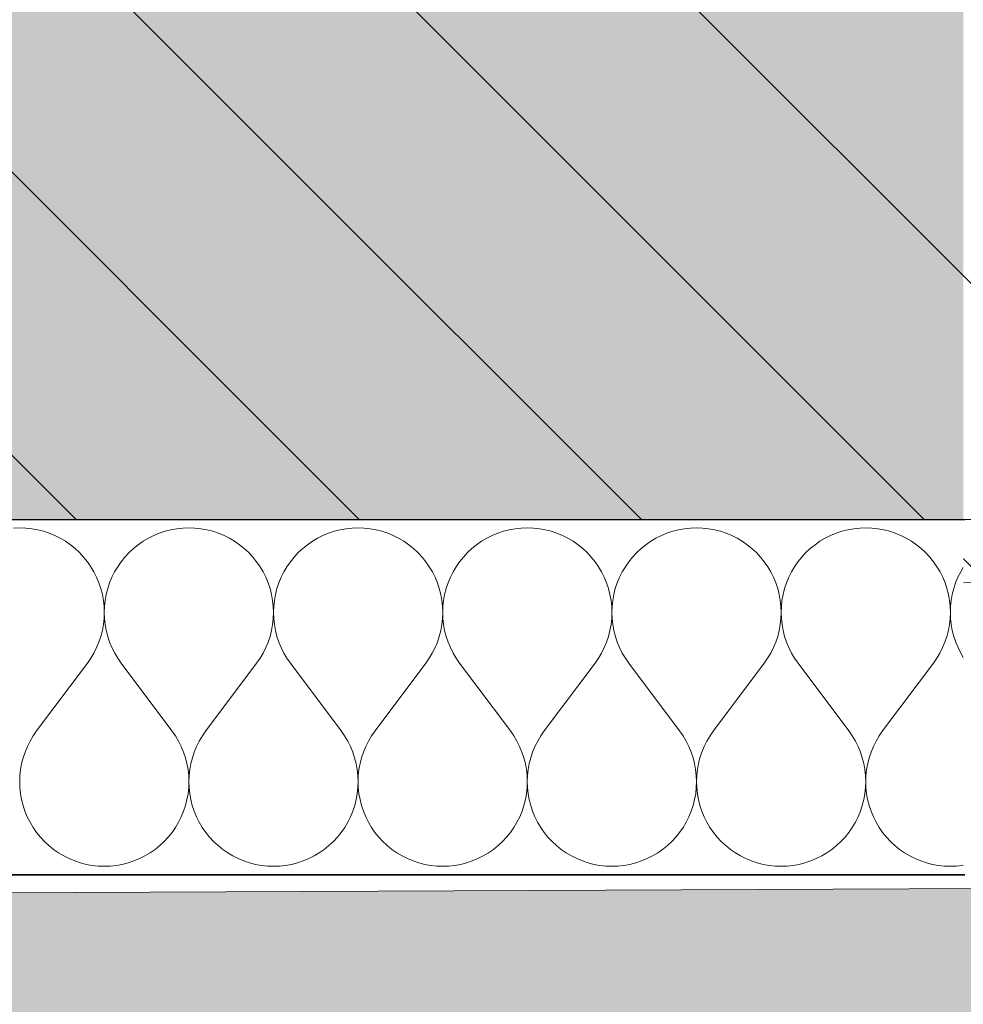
# Model space of a CAD drawing. Header units: millimetres. Extents: x -40276 to 214973, y -147941 to 35228.
# Tile 10 of 256: x -19276 to -18851, y 131 to 575. Entities that reach past the tile are written whole.
import ezdxf

# ---------------------------------------------------------------- set-up
doc = ezdxf.new("R2010")
doc.units = ezdxf.units.MM
doc.header["$MEASUREMENT"] = 0
doc.linetypes.add('Wipeout_Contour', pattern=[1000, 0, -1000])
for name, color, linetype in [('1._POHLED ZÁPADNÍ_2_0_plochy', 7, 'Continuous'), ('1._POHLED ZÁPADNÍ_2_2D prvky - obecné', 7, 'Continuous'), ('1._POHLED ZÁPADNÍ_2_akustické prvky', 7, 'Continuous'), ('1._POHLED ZÁPADNÍ_2_Nové_Výplně – Řezové', 7, 'Continuous'), ('1._POHLED ZÁPADNÍ_2_Situace - terén', 7, 'Continuous'), ('1._POHLED ZÁPADNÍ_2_Výplně – Řezové', 7, 'Continuous')]:
    doc.layers.add(name, color=color, linetype=linetype)

# ---------------------------------------------------------------- blocks, each defined once
blk = doc.blocks.new('*X2', base_point=(-42174.69, -26223.67))
at = {"layer": '1._POHLED ZÁPADNÍ_2_Nové_Výplně – Řezové', "color": 21, "linetype": 'Continuous', "lineweight": 20, "true_color": 0xffaaaa}
for p, q in [((-19276.19, 345.92), (-19278.91, 345.82)), ((-19273.47, 345.82), (-19276.19, 345.92)), ((-19270.77, 345.53), (-19273.47, 345.82)), ((-19202.72, 345.82), (-19205.42, 345.53)), ((-19200, 345.92), (-19202.72, 345.82)), ((-19197.28, 345.82), (-19200, 345.92)), ((-19194.58, 345.53), (-19197.28, 345.82)), ((-19126.53, 345.82), (-19129.23, 345.53)), ((-19123.81, 345.92), (-19126.53, 345.82)), ((-19121.09, 345.82), (-19123.81, 345.92)), ((-19118.39, 345.53), (-19121.09, 345.82)), ((-19050.34, 345.82), (-19053.04, 345.53)), ((-19047.62, 345.92), (-19050.34, 345.82)), ((-19044.9, 345.82), (-19047.62, 345.92)), ((-19042.2, 345.53), (-19044.9, 345.82)), ((-18974.15, 345.82), (-18976.85, 345.53)), ((-18971.43, 345.92), (-18974.15, 345.82)), ((-18968.71, 345.82), (-18971.43, 345.92)), ((-18966, 345.53), (-18968.71, 345.82)), ((-18897.96, 345.82), (-18900.66, 345.53)), ((-18895.24, 345.92), (-18897.96, 345.82)), ((-18892.52, 345.82), (-18895.24, 345.92)), ((-18889.81, 345.53), (-18892.52, 345.82)), ((-19268.09, 345.05), (-19270.77, 345.53)), ((-19265.45, 344.37), (-19268.09, 345.05)), ((-19262.87, 343.51), (-19265.45, 344.37)), ((-19260.36, 342.47), (-19262.87, 343.51)), ((-19257.93, 341.25), (-19260.36, 342.47)), ((-19215.83, 342.47), (-19218.26, 341.25)), ((-19213.32, 343.51), (-19215.83, 342.47)), ((-19210.74, 344.37), (-19213.32, 343.51)), ((-19208.1, 345.05), (-19210.74, 344.37)), ((-19205.42, 345.53), (-19208.1, 345.05)), ((-19191.9, 345.05), (-19194.58, 345.53)), ((-19189.26, 344.37), (-19191.9, 345.05)), ((-19186.68, 343.51), (-19189.26, 344.37)), ((-19184.17, 342.47), (-19186.68, 343.51)), ((-19181.74, 341.25), (-19184.17, 342.47)), ((-19139.64, 342.47), (-19142.07, 341.25)), ((-19137.13, 343.51), (-19139.64, 342.47)), ((-19134.55, 344.37), (-19137.13, 343.51)), ((-19131.91, 345.05), (-19134.55, 344.37)), ((-19129.23, 345.53), (-19131.91, 345.05)), ((-19115.71, 345.05), (-19118.39, 345.53)), ((-19113.07, 344.37), (-19115.71, 345.05)), ((-19110.49, 343.51), (-19113.07, 344.37)), ((-19107.98, 342.47), (-19110.49, 343.51)), ((-19105.55, 341.25), (-19107.98, 342.47)), ((-19063.45, 342.47), (-19065.88, 341.25)), ((-19060.94, 343.51), (-19063.45, 342.47)), ((-19058.36, 344.37), (-19060.94, 343.51)), ((-19055.72, 345.05), (-19058.36, 344.37)), ((-19053.04, 345.53), (-19055.72, 345.05)), ((-19039.52, 345.05), (-19042.2, 345.53)), ((-19036.88, 344.37), (-19039.52, 345.05)), ((-19034.3, 343.51), (-19036.88, 344.37)), ((-19031.79, 342.47), (-19034.3, 343.51)), ((-19029.36, 341.25), (-19031.79, 342.47)), ((-18987.26, 342.47), (-18989.69, 341.25)), ((-18984.75, 343.51), (-18987.26, 342.47)), ((-18982.17, 344.37), (-18984.75, 343.51)), ((-18979.53, 345.05), (-18982.17, 344.37)), ((-18976.85, 345.53), (-18979.53, 345.05)), ((-18963.33, 345.05), (-18966, 345.53)), ((-18960.69, 344.37), (-18963.33, 345.05)), ((-18958.11, 343.51), (-18960.69, 344.37)), ((-18955.6, 342.47), (-18958.11, 343.51)), ((-18953.16, 341.25), (-18955.6, 342.47)), ((-18911.07, 342.47), (-18913.5, 341.25)), ((-18908.56, 343.51), (-18911.07, 342.47)), ((-18905.98, 344.37), (-18908.56, 343.51)), ((-18903.34, 345.05), (-18905.98, 344.37)), ((-18900.66, 345.53), (-18903.34, 345.05)), ((-18887.14, 345.05), (-18889.81, 345.53)), ((-18884.5, 344.37), (-18887.14, 345.05)), ((-18881.92, 343.51), (-18884.5, 344.37)), ((-18879.41, 342.47), (-18881.92, 343.51)), ((-18876.97, 341.25), (-18879.41, 342.47)), ((-19255.59, 339.86), (-19257.93, 341.25)), ((-19253.35, 338.31), (-19255.59, 339.86)), ((-19251.24, 336.6), (-19253.35, 338.31)), ((-19222.84, 338.31), (-19224.96, 336.6)), ((-19220.6, 339.86), (-19222.84, 338.31)), ((-19218.26, 341.25), (-19220.6, 339.86)), ((-19179.4, 339.86), (-19181.74, 341.25)), ((-19177.16, 338.31), (-19179.4, 339.86)), ((-19175.04, 336.6), (-19177.16, 338.31)), ((-19146.65, 338.31), (-19148.76, 336.6)), ((-19144.41, 339.86), (-19146.65, 338.31)), ((-19142.07, 341.25), (-19144.41, 339.86)), ((-19103.21, 339.86), (-19105.55, 341.25)), ((-19100.97, 338.31), (-19103.21, 339.86)), ((-19098.85, 336.6), (-19100.97, 338.31)), ((-19070.46, 338.31), (-19072.57, 336.6)), ((-19068.22, 339.86), (-19070.46, 338.31)), ((-19065.88, 341.25), (-19068.22, 339.86)), ((-19027.02, 339.86), (-19029.36, 341.25)), ((-19024.78, 338.31), (-19027.02, 339.86)), ((-19022.66, 336.6), (-19024.78, 338.31)), ((-18994.27, 338.31), (-18996.38, 336.6)), ((-18992.03, 339.86), (-18994.27, 338.31)), ((-18989.69, 341.25), (-18992.03, 339.86)), ((-18950.83, 339.86), (-18953.16, 341.25)), ((-18948.59, 338.31), (-18950.83, 339.86)), ((-18946.47, 336.6), (-18948.59, 338.31)), ((-18918.08, 338.31), (-18920.19, 336.6)), ((-18915.84, 339.86), (-18918.08, 338.31)), ((-18913.5, 341.25), (-18915.84, 339.86)), ((-18874.63, 339.86), (-18876.97, 341.25)), ((-18872.4, 338.31), (-18874.63, 339.86)), ((-18870.28, 336.6), (-18872.4, 338.31)), ((-19249.24, 334.75), (-19251.24, 336.6)), ((-19247.39, 332.76), (-19249.24, 334.75)), ((-19245.69, 330.64), (-19247.39, 332.76)), ((-19228.8, 332.76), (-19230.51, 330.64)), ((-19226.95, 334.75), (-19228.8, 332.76)), ((-19224.96, 336.6), (-19226.95, 334.75)), ((-19173.05, 334.75), (-19175.04, 336.6)), ((-19171.2, 332.76), (-19173.05, 334.75)), ((-19169.49, 330.64), (-19171.2, 332.76)), ((-19152.61, 332.76), (-19154.31, 330.64)), ((-19150.76, 334.75), (-19152.61, 332.76)), ((-19148.76, 336.6), (-19150.76, 334.75)), ((-19096.86, 334.75), (-19098.85, 336.6)), ((-19095.01, 332.76), (-19096.86, 334.75)), ((-19093.3, 330.64), (-19095.01, 332.76)), ((-19076.42, 332.76), (-19078.12, 330.64)), ((-19074.57, 334.75), (-19076.42, 332.76)), ((-19072.57, 336.6), (-19074.57, 334.75)), ((-19020.67, 334.75), (-19022.66, 336.6)), ((-19018.82, 332.76), (-19020.67, 334.75)), ((-19017.11, 330.64), (-19018.82, 332.76)), ((-19000.23, 332.76), (-19001.93, 330.64)), ((-18998.37, 334.75), (-19000.23, 332.76)), ((-18996.38, 336.6), (-18998.37, 334.75)), ((-18944.48, 334.75), (-18946.47, 336.6)), ((-18942.63, 332.76), (-18944.48, 334.75)), ((-18940.92, 330.64), (-18942.63, 332.76)), ((-18924.04, 332.76), (-18925.74, 330.64)), ((-18922.18, 334.75), (-18924.04, 332.76)), ((-18920.19, 336.6), (-18922.18, 334.75)), ((-18868.29, 334.75), (-18870.28, 336.6)), ((-18866.44, 332.76), (-18868.29, 334.75)), ((-18864.73, 330.64), (-18866.44, 332.76)), ((-19244.13, 328.4), (-19245.69, 330.64)), ((-19242.75, 326.06), (-19244.13, 328.4)), ((-19232.06, 328.4), (-19233.44, 326.06)), ((-19230.51, 330.64), (-19232.06, 328.4)), ((-19167.94, 328.4), (-19169.49, 330.64)), ((-19166.56, 326.06), (-19167.94, 328.4)), ((-19155.87, 328.4), (-19157.25, 326.06)), ((-19154.31, 330.64), (-19155.87, 328.4)), ((-19091.75, 328.4), (-19093.3, 330.64)), ((-19090.37, 326.06), (-19091.75, 328.4)), ((-19079.68, 328.4), (-19081.06, 326.06)), ((-19078.12, 330.64), (-19079.68, 328.4)), ((-19015.56, 328.4), (-19017.11, 330.64)), ((-19014.18, 326.06), (-19015.56, 328.4)), ((-19003.48, 328.4), (-19004.87, 326.06)), ((-19001.93, 330.64), (-19003.48, 328.4)), ((-18939.37, 328.4), (-18940.92, 330.64)), ((-18937.99, 326.06), (-18939.37, 328.4)), ((-18927.29, 328.4), (-18928.68, 326.06)), ((-18925.74, 330.64), (-18927.29, 328.4)), ((-18863.18, 328.4), (-18864.73, 330.64)), ((-18861.79, 326.06), (-18863.18, 328.4)), ((-18851.3, 328.07), (-18852.49, 326.06)), ((-19241.53, 323.63), (-19242.75, 326.06)), ((-19240.49, 321.12), (-19241.53, 323.63)), ((-19234.66, 323.63), (-19235.7, 321.12)), ((-19233.44, 326.06), (-19234.66, 323.63)), ((-19165.34, 323.63), (-19166.56, 326.06)), ((-19164.3, 321.12), (-19165.34, 323.63)), ((-19158.47, 323.63), (-19159.51, 321.12)), ((-19157.25, 326.06), (-19158.47, 323.63)), ((-19089.15, 323.63), (-19090.37, 326.06)), ((-19088.11, 321.12), (-19089.15, 323.63)), ((-19082.28, 323.63), (-19083.32, 321.12)), ((-19081.06, 326.06), (-19082.28, 323.63)), ((-19012.96, 323.63), (-19014.18, 326.06)), ((-19011.92, 321.12), (-19012.96, 323.63)), ((-19006.09, 323.63), (-19007.13, 321.12)), ((-19004.87, 326.06), (-19006.09, 323.63)), ((-18936.77, 323.63), (-18937.99, 326.06)), ((-18935.73, 321.12), (-18936.77, 323.63)), ((-18929.9, 323.63), (-18930.94, 321.12)), ((-18928.68, 326.06), (-18929.9, 323.63)), ((-18860.58, 323.63), (-18861.79, 326.06)), ((-18859.54, 321.12), (-18860.58, 323.63)), ((-18853.71, 323.63), (-18854.75, 321.12)), ((-18852.49, 326.06), (-18853.71, 323.63)), ((-19239.63, 318.53), (-19240.49, 321.12)), ((-19235.7, 321.12), (-19236.56, 318.53)), ((-19163.44, 318.53), (-19164.3, 321.12)), ((-19159.51, 321.12), (-19160.37, 318.53)), ((-19087.25, 318.53), (-19088.11, 321.12)), ((-19083.32, 321.12), (-19084.18, 318.53)), ((-19011.06, 318.53), (-19011.92, 321.12)), ((-19007.13, 321.12), (-19007.99, 318.53)), ((-18934.87, 318.53), (-18935.73, 321.12)), ((-18930.94, 321.12), (-18931.8, 318.53)), ((-18858.68, 318.53), (-18859.54, 321.12)), ((-18854.75, 321.12), (-18855.61, 318.53)), ((-19238.96, 315.9), (-19239.63, 318.53)), ((-19238.48, 313.22), (-19238.96, 315.9)), ((-19237.23, 315.9), (-19237.71, 313.22)), ((-19236.56, 318.53), (-19237.23, 315.9)), ((-19162.77, 315.9), (-19163.44, 318.53)), ((-19162.29, 313.22), (-19162.77, 315.9)), ((-19161.04, 315.9), (-19161.52, 313.22)), ((-19160.37, 318.53), (-19161.04, 315.9)), ((-19086.58, 315.9), (-19087.25, 318.53)), ((-19086.1, 313.22), (-19086.58, 315.9)), ((-19084.85, 315.9), (-19085.33, 313.22)), ((-19084.18, 318.53), (-19084.85, 315.9)), ((-19010.39, 315.9), (-19011.06, 318.53)), ((-19009.91, 313.22), (-19010.39, 315.9)), ((-19008.66, 315.9), (-19009.14, 313.22)), ((-19007.99, 318.53), (-19008.66, 315.9)), ((-18934.2, 315.9), (-18934.87, 318.53)), ((-18933.72, 313.22), (-18934.2, 315.9)), ((-18932.47, 315.9), (-18932.95, 313.22)), ((-18931.8, 318.53), (-18932.47, 315.9)), ((-18858.01, 315.9), (-18858.68, 318.53)), ((-18857.53, 313.22), (-18858.01, 315.9)), ((-18856.28, 315.9), (-18856.76, 313.22)), ((-18855.61, 318.53), (-18856.28, 315.9)), ((-19238.19, 310.52), (-19238.48, 313.22)), ((-19238.1, 307.8), (-19238.19, 310.52)), ((-19238, 310.52), (-19238.1, 307.8)), ((-19237.71, 313.22), (-19238, 310.52)), ((-19162, 310.52), (-19162.29, 313.22)), ((-19161.9, 307.8), (-19162, 310.52)), ((-19161.81, 310.52), (-19161.9, 307.8)), ((-19161.52, 313.22), (-19161.81, 310.52)), ((-19085.81, 310.52), (-19086.1, 313.22)), ((-19085.71, 307.8), (-19085.81, 310.52)), ((-19085.62, 310.52), (-19085.71, 307.8)), ((-19085.33, 313.22), (-19085.62, 310.52)), ((-19009.62, 310.52), (-19009.91, 313.22)), ((-19009.52, 307.8), (-19009.62, 310.52)), ((-19009.43, 310.52), (-19009.52, 307.8)), ((-19009.14, 313.22), (-19009.43, 310.52)), ((-18933.43, 310.52), (-18933.72, 313.22)), ((-18933.33, 307.8), (-18933.43, 310.52)), ((-18933.24, 310.52), (-18933.33, 307.8)), ((-18932.95, 313.22), (-18933.24, 310.52)), ((-18857.24, 310.52), (-18857.53, 313.22)), ((-18857.14, 307.8), (-18857.24, 310.52)), ((-18857.05, 310.52), (-18857.14, 307.8)), ((-18856.76, 313.22), (-18857.05, 310.52)), ((-19238.19, 305.08), (-19238.1, 307.8)), ((-19238.1, 307.8), (-19238, 305.08)), ((-19162, 305.08), (-19161.9, 307.8)), ((-19161.9, 307.8), (-19161.81, 305.08)), ((-19085.81, 305.08), (-19085.71, 307.8)), ((-19085.71, 307.8), (-19085.62, 305.08)), ((-19009.62, 305.08), (-19009.52, 307.8)), ((-19009.52, 307.8), (-19009.42, 305.08)), ((-18933.43, 305.08), (-18933.33, 307.8)), ((-18933.33, 307.8), (-18933.23, 305.08)), ((-18857.24, 305.08), (-18857.14, 307.8)), ((-18857.14, 307.8), (-18857.04, 305.08)), ((-19238.97, 299.7), (-19238.49, 302.37)), ((-19238.49, 302.37), (-19238.19, 305.08)), ((-19238, 305.08), (-19237.7, 302.37)), ((-19237.7, 302.37), (-19237.22, 299.7)), ((-19162.78, 299.7), (-19162.3, 302.37)), ((-19162.3, 302.37), (-19162, 305.08)), ((-19161.81, 305.08), (-19161.51, 302.37)), ((-19161.51, 302.37), (-19161.03, 299.7)), ((-19086.59, 299.7), (-19086.11, 302.37)), ((-19086.11, 302.37), (-19085.81, 305.08)), ((-19085.62, 305.08), (-19085.32, 302.37)), ((-19085.32, 302.37), (-19084.84, 299.7)), ((-19010.4, 299.7), (-19009.92, 302.37)), ((-19009.92, 302.37), (-19009.62, 305.08)), ((-19009.42, 305.08), (-19009.13, 302.37)), ((-19009.13, 302.37), (-19008.65, 299.7)), ((-18934.21, 299.7), (-18933.72, 302.37)), ((-18933.72, 302.37), (-18933.43, 305.08)), ((-18933.23, 305.08), (-18932.94, 302.37)), ((-18932.94, 302.37), (-18932.46, 299.7)), ((-18858.02, 299.7), (-18857.53, 302.37)), ((-18857.53, 302.37), (-18857.24, 305.08)), ((-18857.04, 305.08), (-18856.75, 302.37)), ((-18856.75, 302.37), (-18856.27, 299.7)), ((-19240.51, 294.48), (-19239.65, 297.06)), ((-19239.65, 297.06), (-19238.97, 299.7)), ((-19237.22, 299.7), (-19236.54, 297.06)), ((-19236.54, 297.06), (-19235.68, 294.48)), ((-19164.32, 294.48), (-19163.46, 297.06)), ((-19163.46, 297.06), (-19162.78, 299.7)), ((-19161.03, 299.7), (-19160.35, 297.06)), ((-19160.35, 297.06), (-19159.49, 294.48)), ((-19088.13, 294.48), (-19087.27, 297.06)), ((-19087.27, 297.06), (-19086.59, 299.7)), ((-19084.84, 299.7), (-19084.16, 297.06)), ((-19084.16, 297.06), (-19083.3, 294.48)), ((-19011.94, 294.48), (-19011.08, 297.06)), ((-19011.08, 297.06), (-19010.4, 299.7)), ((-19008.65, 299.7), (-19007.97, 297.06)), ((-19007.97, 297.06), (-19007.11, 294.48)), ((-18935.75, 294.48), (-18934.88, 297.06)), ((-18934.88, 297.06), (-18934.21, 299.7)), ((-18932.46, 299.7), (-18931.78, 297.06)), ((-18931.78, 297.06), (-18930.92, 294.48)), ((-18859.56, 294.48), (-18858.69, 297.06)), ((-18858.69, 297.06), (-18858.02, 299.7)), ((-18856.27, 299.7), (-18855.59, 297.06)), ((-18855.59, 297.06), (-18854.73, 294.48)), ((-19241.55, 291.97), (-19240.51, 294.48)), ((-19235.68, 294.48), (-19234.64, 291.97)), ((-19165.36, 291.97), (-19164.32, 294.48)), ((-19159.49, 294.48), (-19158.45, 291.97)), ((-19089.17, 291.97), (-19088.13, 294.48)), ((-19083.3, 294.48), (-19082.26, 291.97)), ((-19012.98, 291.97), (-19011.94, 294.48)), ((-19007.11, 294.48), (-19006.07, 291.97)), ((-18936.79, 291.97), (-18935.75, 294.48)), ((-18930.92, 294.48), (-18929.88, 291.97)), ((-18860.6, 291.97), (-18859.56, 294.48)), ((-18854.73, 294.48), (-18853.69, 291.97)), ((-19244.16, 287.2), (-19242.77, 289.54)), ((-19242.77, 289.54), (-19241.55, 291.97)), ((-19234.64, 291.97), (-19233.42, 289.54)), ((-19233.42, 289.54), (-19232.03, 287.2)), ((-19167.97, 287.2), (-19166.58, 289.54)), ((-19166.58, 289.54), (-19165.36, 291.97)), ((-19158.45, 291.97), (-19157.23, 289.54)), ((-19157.23, 289.54), (-19155.84, 287.2)), ((-19091.78, 287.2), (-19090.39, 289.54)), ((-19090.39, 289.54), (-19089.17, 291.97)), ((-19082.26, 291.97), (-19081.04, 289.54)), ((-19081.04, 289.54), (-19079.65, 287.2)), ((-19015.59, 287.2), (-19014.2, 289.54)), ((-19014.2, 289.54), (-19012.98, 291.97)), ((-19006.07, 291.97), (-19004.85, 289.54)), ((-19004.85, 289.54), (-19003.46, 287.2)), ((-18939.4, 287.2), (-18938.01, 289.54)), ((-18938.01, 289.54), (-18936.79, 291.97)), ((-18929.88, 291.97), (-18928.66, 289.54)), ((-18928.66, 289.54), (-18927.27, 287.2)), ((-18863.21, 287.2), (-18861.82, 289.54)), ((-18861.82, 289.54), (-18860.6, 291.97)), ((-18853.69, 291.97), (-18852.47, 289.54)), ((-18852.47, 289.54), (-18851.3, 287.57)), ((-19268.57, 254.49), (-19245.71, 284.96)), ((-19245.71, 284.96), (-19244.16, 287.2)), ((-19232.03, 287.2), (-19230.48, 284.96)), ((-19207.62, 254.49), (-19230.48, 284.96)), ((-19192.38, 254.49), (-19169.52, 284.96)), ((-19169.52, 284.96), (-19167.97, 287.2)), ((-19155.84, 287.2), (-19154.29, 284.96)), ((-19131.43, 254.49), (-19154.29, 284.96)), ((-19116.19, 254.49), (-19093.33, 284.96)), ((-19093.33, 284.96), (-19091.78, 287.2)), ((-19079.65, 287.2), (-19078.1, 284.96)), ((-19055.24, 254.49), (-19078.1, 284.96)), ((-19040, 254.49), (-19017.14, 284.96)), ((-19017.14, 284.96), (-19015.59, 287.2)), ((-19003.46, 287.2), (-19001.9, 284.96)), ((-18979.05, 254.49), (-19001.9, 284.96)), ((-18963.81, 254.49), (-18940.95, 284.96)), ((-18940.95, 284.96), (-18939.4, 287.2)), ((-18927.27, 287.2), (-18925.71, 284.96)), ((-18902.86, 254.49), (-18925.71, 284.96)), ((-18887.62, 254.49), (-18864.76, 284.96)), ((-18864.76, 284.96), (-18863.21, 287.2)), ((-19268.57, 254.49), (-19270.12, 252.25)), ((-19206.07, 252.25), (-19207.62, 254.49)), ((-19192.38, 254.49), (-19193.93, 252.25)), ((-19129.88, 252.25), (-19131.43, 254.49)), ((-19116.19, 254.49), (-19117.74, 252.25)), ((-19053.68, 252.25), (-19055.24, 254.49)), ((-19040, 254.49), (-19041.55, 252.25)), ((-18977.49, 252.25), (-18979.05, 254.49)), ((-18963.81, 254.49), (-18965.36, 252.25)), ((-18901.3, 252.25), (-18902.86, 254.49)), ((-18887.62, 254.49), (-18889.17, 252.25)), ((-19271.52, 249.92), (-19272.73, 247.48)), ((-19270.12, 252.25), (-19271.52, 249.92)), ((-19204.68, 249.92), (-19206.07, 252.25)), ((-19203.46, 247.48), (-19204.68, 249.92)), ((-19195.32, 249.92), (-19196.54, 247.48)), ((-19193.93, 252.25), (-19195.32, 249.92)), ((-19128.48, 249.92), (-19129.88, 252.25)), ((-19127.27, 247.48), (-19128.48, 249.92)), ((-19119.13, 249.92), (-19120.35, 247.48)), ((-19117.74, 252.25), (-19119.13, 249.92)), ((-19052.29, 249.92), (-19053.68, 252.25)), ((-19051.07, 247.48), (-19052.29, 249.92)), ((-19042.94, 249.92), (-19044.16, 247.48)), ((-19041.55, 252.25), (-19042.94, 249.92)), ((-18976.1, 249.92), (-18977.49, 252.25)), ((-18974.88, 247.48), (-18976.1, 249.92)), ((-18966.75, 249.92), (-18967.97, 247.48)), ((-18965.36, 252.25), (-18966.75, 249.92)), ((-18899.91, 249.92), (-18901.3, 252.25)), ((-18898.69, 247.48), (-18899.91, 249.92)), ((-18890.56, 249.92), (-18891.78, 247.48)), ((-18889.17, 252.25), (-18890.56, 249.92)), ((-19273.78, 244.97), (-19274.64, 242.39)), ((-19272.73, 247.48), (-19273.78, 244.97)), ((-19202.41, 244.97), (-19203.46, 247.48)), ((-19201.55, 242.39), (-19202.41, 244.97)), ((-19197.59, 244.97), (-19198.45, 242.39)), ((-19196.54, 247.48), (-19197.59, 244.97)), ((-19126.22, 244.97), (-19127.27, 247.48)), ((-19125.36, 242.39), (-19126.22, 244.97)), ((-19121.4, 244.97), (-19122.26, 242.39)), ((-19120.35, 247.48), (-19121.4, 244.97)), ((-19050.03, 244.97), (-19051.07, 247.48)), ((-19049.17, 242.39), (-19050.03, 244.97)), ((-19045.21, 244.97), (-19046.07, 242.39)), ((-19044.16, 247.48), (-19045.21, 244.97)), ((-18973.84, 244.97), (-18974.88, 247.48)), ((-18972.98, 242.39), (-18973.84, 244.97)), ((-18969.02, 244.97), (-18969.88, 242.39)), ((-18967.97, 247.48), (-18969.02, 244.97)), ((-18897.65, 244.97), (-18898.69, 247.48)), ((-18896.79, 242.39), (-18897.65, 244.97)), ((-18892.83, 244.97), (-18893.69, 242.39)), ((-18891.78, 247.48), (-18892.83, 244.97)), ((-19275.31, 239.76), (-19275.8, 237.08)), ((-19274.64, 242.39), (-19275.31, 239.76)), ((-19200.88, 239.76), (-19201.55, 242.39)), ((-19200.39, 237.08), (-19200.88, 239.76)), ((-19199.12, 239.76), (-19199.61, 237.08)), ((-19198.45, 242.39), (-19199.12, 239.76)), ((-19124.69, 239.76), (-19125.36, 242.39)), ((-19124.2, 237.08), (-19124.69, 239.76)), ((-19122.93, 239.76), (-19123.42, 237.08)), ((-19122.26, 242.39), (-19122.93, 239.76)), ((-19048.5, 239.76), (-19049.17, 242.39)), ((-19048.01, 237.08), (-19048.5, 239.76)), ((-19046.74, 239.76), (-19047.23, 237.08)), ((-19046.07, 242.39), (-19046.74, 239.76)), ((-18972.31, 239.76), (-18972.98, 242.39)), ((-18971.82, 237.08), (-18972.31, 239.76)), ((-18970.55, 239.76), (-18971.04, 237.08)), ((-18969.88, 242.39), (-18970.55, 239.76)), ((-18896.11, 239.76), (-18896.79, 242.39)), ((-18895.63, 237.08), (-18896.11, 239.76)), ((-18894.36, 239.76), (-18894.85, 237.08)), ((-18893.69, 242.39), (-18894.36, 239.76)), ((-19275.8, 237.08), (-19276.09, 234.37)), ((-19200.1, 234.37), (-19200.39, 237.08)), ((-19199.61, 237.08), (-19199.9, 234.37)), ((-19123.91, 234.37), (-19124.2, 237.08)), ((-19123.42, 237.08), (-19123.71, 234.37)), ((-19047.72, 234.37), (-19048.01, 237.08)), ((-19047.23, 237.08), (-19047.52, 234.37)), ((-18971.53, 234.37), (-18971.82, 237.08)), ((-18971.04, 237.08), (-18971.33, 234.37)), ((-18895.34, 234.37), (-18895.63, 237.08)), ((-18894.85, 237.08), (-18895.14, 234.37)), ((-19276.09, 234.37), (-19276.19, 231.66)), ((-19276.19, 231.66), (-19276.1, 228.94)), ((-19200, 231.66), (-19200.1, 234.37)), ((-19200.1, 228.94), (-19200, 231.66)), ((-19199.9, 234.37), (-19200, 231.66)), ((-19200, 231.66), (-19199.9, 228.94)), ((-19123.81, 231.66), (-19123.91, 234.37)), ((-19123.9, 228.94), (-19123.81, 231.66)), ((-19123.71, 234.37), (-19123.81, 231.66)), ((-19123.81, 231.66), (-19123.71, 228.94)), ((-19047.62, 231.66), (-19047.72, 234.37)), ((-19047.71, 228.94), (-19047.62, 231.66)), ((-19047.52, 234.37), (-19047.62, 231.66)), ((-19047.62, 231.66), (-19047.52, 228.94)), ((-18971.43, 231.66), (-18971.53, 234.37)), ((-18971.52, 228.94), (-18971.43, 231.66)), ((-18971.33, 234.37), (-18971.43, 231.66)), ((-18971.43, 231.66), (-18971.33, 228.94)), ((-18895.24, 231.66), (-18895.34, 234.37)), ((-18895.33, 228.94), (-18895.24, 231.66)), ((-18895.14, 234.37), (-18895.24, 231.66)), ((-18895.24, 231.66), (-18895.14, 228.94)), ((-19276.1, 228.94), (-19275.81, 226.23)), ((-19275.81, 226.23), (-19275.32, 223.55)), ((-19200.87, 223.55), (-19200.38, 226.23)), ((-19200.38, 226.23), (-19200.1, 228.94)), ((-19199.9, 228.94), (-19199.62, 226.23)), ((-19199.62, 226.23), (-19199.13, 223.55)), ((-19124.68, 223.55), (-19124.19, 226.23)), ((-19124.19, 226.23), (-19123.9, 228.94)), ((-19123.71, 228.94), (-19123.42, 226.23)), ((-19123.42, 226.23), (-19122.94, 223.55)), ((-19048.49, 223.55), (-19048, 226.23)), ((-19048, 226.23), (-19047.71, 228.94)), ((-19047.52, 228.94), (-19047.23, 226.23)), ((-19047.23, 226.23), (-19046.75, 223.55)), ((-18972.29, 223.55), (-18971.81, 226.23)), ((-18971.81, 226.23), (-18971.52, 228.94)), ((-18971.33, 228.94), (-18971.04, 226.23)), ((-18971.04, 226.23), (-18970.56, 223.55)), ((-18896.1, 223.55), (-18895.62, 226.23)), ((-18895.62, 226.23), (-18895.33, 228.94)), ((-18895.14, 228.94), (-18894.85, 226.23)), ((-18894.85, 226.23), (-18894.37, 223.55)), ((-19275.32, 223.55), (-19274.65, 220.92)), ((-19201.54, 220.92), (-19200.87, 223.55)), ((-19199.13, 223.55), (-19198.46, 220.92)), ((-19125.35, 220.92), (-19124.68, 223.55)), ((-19122.94, 223.55), (-19122.27, 220.92)), ((-19049.16, 220.92), (-19048.49, 223.55)), ((-19046.75, 223.55), (-19046.08, 220.92)), ((-18972.97, 220.92), (-18972.29, 223.55)), ((-18970.56, 223.55), (-18969.89, 220.92)), ((-18896.78, 220.92), (-18896.1, 223.55)), ((-18894.37, 223.55), (-18893.7, 220.92)), ((-19274.65, 220.92), (-19273.8, 218.34)), ((-19273.8, 218.34), (-19272.76, 215.82)), ((-19203.44, 215.82), (-19202.4, 218.34)), ((-19202.4, 218.34), (-19201.54, 220.92)), ((-19198.46, 220.92), (-19197.6, 218.34)), ((-19197.6, 218.34), (-19196.56, 215.82)), ((-19127.24, 215.82), (-19126.2, 218.34)), ((-19126.2, 218.34), (-19125.35, 220.92)), ((-19122.27, 220.92), (-19121.41, 218.34)), ((-19121.41, 218.34), (-19120.37, 215.82)), ((-19051.05, 215.82), (-19050.01, 218.34)), ((-19050.01, 218.34), (-19049.16, 220.92)), ((-19046.08, 220.92), (-19045.22, 218.34)), ((-19045.22, 218.34), (-19044.18, 215.82)), ((-18974.86, 215.82), (-18973.82, 218.34)), ((-18973.82, 218.34), (-18972.97, 220.92)), ((-18969.89, 220.92), (-18969.03, 218.34)), ((-18969.03, 218.34), (-18967.99, 215.82)), ((-18898.67, 215.82), (-18897.63, 218.34)), ((-18897.63, 218.34), (-18896.78, 220.92)), ((-18893.7, 220.92), (-18892.84, 218.34)), ((-18892.84, 218.34), (-18891.8, 215.82)), ((-19272.76, 215.82), (-19271.54, 213.39)), ((-19271.54, 213.39), (-19270.15, 211.05)), ((-19206.04, 211.05), (-19204.65, 213.39)), ((-19204.65, 213.39), (-19203.44, 215.82)), ((-19196.56, 215.82), (-19195.35, 213.39)), ((-19195.35, 213.39), (-19193.96, 211.05)), ((-19129.85, 211.05), (-19128.46, 213.39)), ((-19128.46, 213.39), (-19127.24, 215.82)), ((-19120.37, 215.82), (-19119.16, 213.39)), ((-19119.16, 213.39), (-19117.77, 211.05)), ((-19053.66, 211.05), (-19052.27, 213.39)), ((-19052.27, 213.39), (-19051.05, 215.82)), ((-19044.18, 215.82), (-19042.97, 213.39)), ((-19042.97, 213.39), (-19041.58, 211.05)), ((-18977.47, 211.05), (-18976.08, 213.39)), ((-18976.08, 213.39), (-18974.86, 215.82)), ((-18967.99, 215.82), (-18966.78, 213.39)), ((-18966.78, 213.39), (-18965.39, 211.05)), ((-18901.28, 211.05), (-18899.89, 213.39)), ((-18899.89, 213.39), (-18898.67, 215.82)), ((-18891.8, 215.82), (-18890.59, 213.39)), ((-18890.59, 213.39), (-18889.2, 211.05)), ((-19270.15, 211.05), (-19268.6, 208.81)), ((-19268.6, 208.81), (-19266.89, 206.69)), ((-19209.3, 206.69), (-19207.59, 208.81)), ((-19207.59, 208.81), (-19206.04, 211.05)), ((-19193.96, 211.05), (-19192.41, 208.81)), ((-19192.41, 208.81), (-19190.7, 206.69)), ((-19133.11, 206.69), (-19131.4, 208.81)), ((-19131.4, 208.81), (-19129.85, 211.05)), ((-19117.77, 211.05), (-19116.22, 208.81)), ((-19116.22, 208.81), (-19114.51, 206.69)), ((-19056.92, 206.69), (-19055.21, 208.81)), ((-19055.21, 208.81), (-19053.66, 211.05)), ((-19041.58, 211.05), (-19040.03, 208.81)), ((-19040.03, 208.81), (-19038.32, 206.69)), ((-18980.72, 206.69), (-18979.02, 208.81)), ((-18979.02, 208.81), (-18977.47, 211.05)), ((-18965.39, 211.05), (-18963.84, 208.81)), ((-18963.84, 208.81), (-18962.13, 206.69)), ((-18904.53, 206.69), (-18902.83, 208.81)), ((-18902.83, 208.81), (-18901.28, 211.05)), ((-18889.2, 211.05), (-18887.65, 208.81)), ((-18887.65, 208.81), (-18885.94, 206.69)), ((-19266.89, 206.69), (-19265.04, 204.7)), ((-19265.04, 204.7), (-19263.05, 202.85)), ((-19213.14, 202.85), (-19211.15, 204.7)), ((-19211.15, 204.7), (-19209.3, 206.69)), ((-19190.7, 206.69), (-19188.85, 204.7)), ((-19188.85, 204.7), (-19186.86, 202.85)), ((-19136.95, 202.85), (-19134.96, 204.7)), ((-19134.96, 204.7), (-19133.11, 206.69)), ((-19114.51, 206.69), (-19112.66, 204.7)), ((-19112.66, 204.7), (-19110.67, 202.85)), ((-19060.76, 202.85), (-19058.77, 204.7)), ((-19058.77, 204.7), (-19056.92, 206.69)), ((-19038.32, 206.69), (-19036.47, 204.7)), ((-19036.47, 204.7), (-19034.48, 202.85)), ((-18984.57, 202.85), (-18982.58, 204.7)), ((-18982.58, 204.7), (-18980.72, 206.69)), ((-18962.13, 206.69), (-18960.28, 204.7)), ((-18960.28, 204.7), (-18958.29, 202.85)), ((-18908.38, 202.85), (-18906.39, 204.7)), ((-18906.39, 204.7), (-18904.53, 206.69)), ((-18885.94, 206.69), (-18884.09, 204.7)), ((-18884.09, 204.7), (-18882.1, 202.85)), ((-19263.05, 202.85), (-19260.93, 201.14)), ((-19260.93, 201.14), (-19258.7, 199.59)), ((-19258.7, 199.59), (-19256.36, 198.2)), ((-19219.83, 198.2), (-19217.49, 199.59)), ((-19217.49, 199.59), (-19215.26, 201.14)), ((-19215.26, 201.14), (-19213.14, 202.85)), ((-19186.86, 202.85), (-19184.74, 201.14)), ((-19184.74, 201.14), (-19182.51, 199.59)), ((-19182.51, 199.59), (-19180.17, 198.2)), ((-19143.64, 198.2), (-19141.3, 199.59)), ((-19141.3, 199.59), (-19139.07, 201.14)), ((-19139.07, 201.14), (-19136.95, 202.85)), ((-19110.67, 202.85), (-19108.55, 201.14)), ((-19108.55, 201.14), (-19106.32, 199.59)), ((-19106.32, 199.59), (-19103.98, 198.2)), ((-19067.45, 198.2), (-19065.11, 199.59)), ((-19065.11, 199.59), (-19062.88, 201.14)), ((-19062.88, 201.14), (-19060.76, 202.85)), ((-19034.48, 202.85), (-19032.36, 201.14)), ((-19032.36, 201.14), (-19030.13, 199.59)), ((-19030.13, 199.59), (-19027.79, 198.2)), ((-18991.26, 198.2), (-18988.92, 199.59)), ((-18988.92, 199.59), (-18986.69, 201.14)), ((-18986.69, 201.14), (-18984.57, 202.85)), ((-18958.29, 202.85), (-18956.17, 201.14)), ((-18956.17, 201.14), (-18953.94, 199.59)), ((-18953.94, 199.59), (-18951.6, 198.2)), ((-18915.07, 198.2), (-18912.73, 199.59)), ((-18912.73, 199.59), (-18910.5, 201.14)), ((-18910.5, 201.14), (-18908.38, 202.85)), ((-18882.1, 202.85), (-18879.98, 201.14)), ((-18879.98, 201.14), (-18877.75, 199.59)), ((-18877.75, 199.59), (-18875.41, 198.2)), ((-19256.36, 198.2), (-19253.93, 196.98)), ((-19253.93, 196.98), (-19251.41, 195.94)), ((-19251.41, 195.94), (-19248.83, 195.08)), ((-19248.83, 195.08), (-19246.2, 194.41)), ((-19229.99, 194.41), (-19227.36, 195.08)), ((-19227.36, 195.08), (-19224.78, 195.94)), ((-19224.78, 195.94), (-19222.26, 196.98)), ((-19222.26, 196.98), (-19219.83, 198.2)), ((-19180.17, 198.2), (-19177.74, 196.98)), ((-19177.74, 196.98), (-19175.22, 195.94)), ((-19175.22, 195.94), (-19172.64, 195.08)), ((-19172.64, 195.08), (-19170.01, 194.41)), ((-19153.8, 194.41), (-19151.17, 195.08)), ((-19151.17, 195.08), (-19148.59, 195.94)), ((-19148.59, 195.94), (-19146.07, 196.98)), ((-19146.07, 196.98), (-19143.64, 198.2)), ((-19103.98, 198.2), (-19101.55, 196.98)), ((-19101.55, 196.98), (-19099.03, 195.94)), ((-19099.03, 195.94), (-19096.45, 195.08)), ((-19096.45, 195.08), (-19093.82, 194.41)), ((-19077.61, 194.41), (-19074.98, 195.08)), ((-19074.98, 195.08), (-19072.4, 195.94)), ((-19072.4, 195.94), (-19069.88, 196.98)), ((-19069.88, 196.98), (-19067.45, 198.2)), ((-19027.79, 198.2), (-19025.36, 196.98)), ((-19025.36, 196.98), (-19022.84, 195.94)), ((-19022.84, 195.94), (-19020.26, 195.08)), ((-19020.26, 195.08), (-19017.62, 194.41)), ((-19001.42, 194.41), (-18998.79, 195.08)), ((-18998.79, 195.08), (-18996.21, 195.94)), ((-18996.21, 195.94), (-18993.69, 196.98)), ((-18993.69, 196.98), (-18991.26, 198.2)), ((-18951.6, 198.2), (-18949.16, 196.98)), ((-18949.16, 196.98), (-18946.65, 195.94)), ((-18946.65, 195.94), (-18944.07, 195.08)), ((-18944.07, 195.08), (-18941.43, 194.41)), ((-18925.23, 194.41), (-18922.6, 195.08)), ((-18922.6, 195.08), (-18920.02, 195.94)), ((-18920.02, 195.94), (-18917.5, 196.98)), ((-18917.5, 196.98), (-18915.07, 198.2)), ((-18875.41, 198.2), (-18872.97, 196.98)), ((-18872.97, 196.98), (-18870.46, 195.94)), ((-18870.46, 195.94), (-18867.88, 195.08)), ((-18867.88, 195.08), (-18865.24, 194.41)), ((-19246.2, 194.41), (-19243.52, 193.92)), ((-19243.52, 193.92), (-19240.81, 193.63)), ((-19240.81, 193.63), (-19238.1, 193.54)), ((-19238.1, 193.54), (-19235.38, 193.63)), ((-19235.38, 193.63), (-19232.67, 193.92)), ((-19232.67, 193.92), (-19229.99, 194.41)), ((-19170.01, 194.41), (-19167.33, 193.92)), ((-19167.33, 193.92), (-19164.62, 193.63)), ((-19164.62, 193.63), (-19161.9, 193.54)), ((-19161.9, 193.54), (-19159.19, 193.63)), ((-19159.19, 193.63), (-19156.48, 193.92)), ((-19156.48, 193.92), (-19153.8, 194.41)), ((-19093.82, 194.41), (-19091.14, 193.92)), ((-19091.14, 193.92), (-19088.43, 193.63)), ((-19088.43, 193.63), (-19085.71, 193.54)), ((-19085.71, 193.54), (-19083, 193.63)), ((-19083, 193.63), (-19080.29, 193.92)), ((-19080.29, 193.92), (-19077.61, 194.41)), ((-19017.62, 194.41), (-19014.95, 193.92)), ((-19014.95, 193.92), (-19012.24, 193.63)), ((-19012.24, 193.63), (-19009.52, 193.54)), ((-19009.52, 193.54), (-19006.81, 193.63)), ((-19006.81, 193.63), (-19004.1, 193.92)), ((-19004.1, 193.92), (-19001.42, 194.41)), ((-18941.43, 194.41), (-18938.76, 193.92)), ((-18938.76, 193.92), (-18936.05, 193.63)), ((-18936.05, 193.63), (-18933.33, 193.54)), ((-18933.33, 193.54), (-18930.61, 193.63)), ((-18930.61, 193.63), (-18927.91, 193.92)), ((-18927.91, 193.92), (-18925.23, 194.41)), ((-18865.24, 194.41), (-18862.57, 193.92)), ((-18862.57, 193.92), (-18859.86, 193.63)), ((-18859.86, 193.63), (-18857.14, 193.54)), ((-18857.14, 193.54), (-18854.42, 193.63)), ((-18854.42, 193.63), (-18851.72, 193.92)), ((-18851.72, 193.92), (-18851.3, 194))]:
    blk.add_line(p, q, dxfattribs=at)

msp = doc.modelspace()

# ---------------------------------------------------------------- hatches: boundary and pattern name
at = {"layer": '1._POHLED ZÁPADNÍ_2_0_plochy', "linetype": 'Continuous', "lineweight": 0, "true_color": 0x725616}
msp.add_hatch(color=46, dxfattribs=at).paths.add_polyline_path([(-40276.11, 380.05), (-40276.11, -1043.68), (-26430.13, -1753.82), (-207.83, -1407.24, 0.378179), (2221.6, 744.43), (1454.58, 22244.44), (546.81, 28172.03), (-1346.6, 35227.52), (-3442.11, 35227.52), (-1029.19, 25664.88), (-238.38, 17796.01), (-239.22, 14109.25), (861.41, 14093.65), (783.04, 8563.06), (-240.47, 8577.57), (-242.36, 270.44), (-4572.17, 250.22), (-4572.63, 350.63), (-5872.68, 344.56), (-5872.22, 244.16), (-7761.04, 235.34), (-7759.92, 351.1), (-8809.82, 361.27), (-8811.09, 230.44), (-11400.33, 218.35), (-11400.37, 351.08), (-12450.37, 350.77), (-12450.33, 213.45), (-13471.16, 208.68), (-13473.3, 368.51), (-14863.29, 349.89), (-14861.31, 202.19), (-20482.16, 175.95), (-20484.75, 349.86), (-26651.76, 257.8), (-26680.1, 83.42), (-26744.58, -483.48), (-39549.98, 311.19)])
at = {"layer": '1._POHLED ZÁPADNÍ_2_0_plochy', "linetype": 'Continuous', "lineweight": 20, "true_color": 0xffaaaa}
h = msp.add_hatch(dxfattribs=at)
h.set_pattern_fill('Izolační_tvárnice_0002', color=21, style=0, pattern_type=2)
h.set_pattern_definition([(315, (-10360.18, 9405.31), (63.6396, 63.6396), [])])
h.paths.add_polyline_path([(-10906.33, 18690.21), (-10970.68, 9084.15), (-20311.44, 10009.93), (-20479.41, 269.75), (-242.33, 419.76), (-238.38, 17796.01)])
at = {"layer": '1._POHLED ZÁPADNÍ_2_Nové_Výplně – Řezové', "linetype": 'Continuous', "lineweight": 0, "true_color": 0xf2b2b2}
msp.add_hatch(color=9, dxfattribs=at).paths.add_polyline_path([(-18850.64, 724.73), (-18851.3, 349.73)])
at = {"layer": '1._POHLED ZÁPADNÍ_2_Výplně – Řezové', "linetype": 'Continuous', "lineweight": 13}
msp.add_hatch(color=254, dxfattribs=at).paths.add_polyline_path([(-20106.49, 349.73), (-18851.3, 349.73), (-18851.3, 724.73), (-20099.89, 724.73)])

# ---------------------------------------------------------------- linework, layer by layer
at = {"layer": '1._POHLED ZÁPADNÍ_2_0_plochy', "color": 7, "linetype": 'Continuous', "lineweight": 13, "flags": 128}
msp.add_lwpolyline([(-8811.09, 230.44), (-11400.33, 218.35), (-11400.37, 351.08), (-12450.37, 350.77), (-12450.33, 213.45), (-13471.16, 208.68), (-13473.3, 368.51), (-14863.29, 349.89), (-14861.31, 202.19), (-20482.16, 175.95), (-20484.75, 349.86), (-26651.76, 257.8)], dxfattribs=at)
at = {"layer": '1._POHLED ZÁPADNÍ_2_Situace - terén', "color": 8, "linetype": 'Continuous', "lineweight": 13, "flags": 128}
msp.add_lwpolyline([(-20481.55, 312.49), (-20481.55, 349.73), (-13608.15, 349.73)], close=True, dxfattribs=at)

# ---------------------------------------------------------------- next in the draw order: wipeouts: each hides what was drawn before it
at = {"color": 254, "linetype": 'Wipeout_Contour', "lineweight": 0, "ltscale": 97838.106319}
msp.add_wipeout([(-20636.3, 349.73), (-20636.3, 189.73), (-18851.3, 189.73), (-18851.3, 339.73), (-18851.3, 349.73)], dxfattribs=at).dxf.layer = '1._POHLED ZÁPADNÍ_2_Nové_Výplně – Řezové'

# ---------------------------------------------------------------- next in the draw order: linework, layer by layer
at = {"layer": '1._POHLED ZÁPADNÍ_2_2D prvky - obecné', "color": 7, "linetype": 'Continuous', "lineweight": 25}
msp.add_line((-20481.55, 349.73), (-18850.64, 349.73), dxfattribs=at)
at = {"layer": '1._POHLED ZÁPADNÍ_2_akustické prvky', "color": 1, "linetype": 'Continuous', "lineweight": 35}
msp.add_line((-18850.64, 189.73), (-20636.3, 189.73), dxfattribs=at)

# ---------------------------------------------------------------- next in the draw order: block references
at = {"layer": '1._POHLED ZÁPADNÍ_2_0_plochy', "color": 9, "linetype": 'Continuous', "lineweight": 13}
msp.add_blockref('*X2', (-42174.69, -26223.67), dxfattribs=at)

doc.saveas('drawing.dxf')
